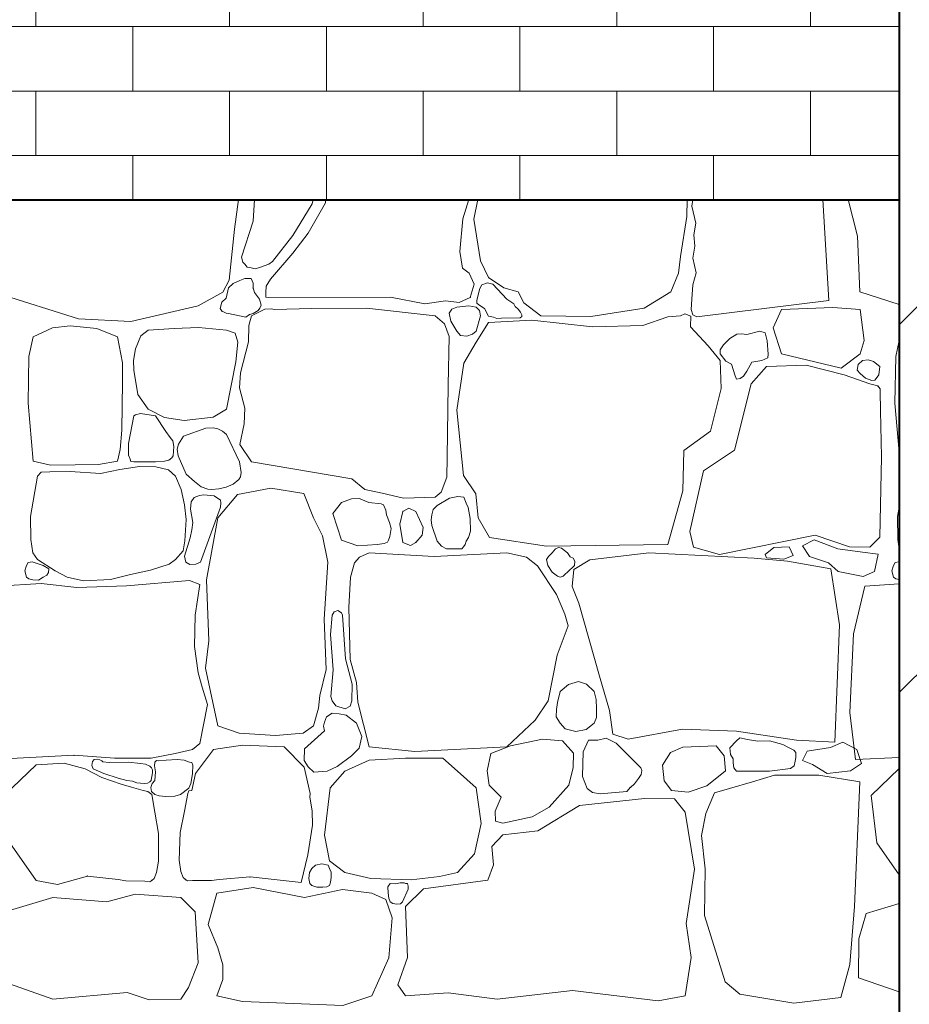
# Model space of a CAD drawing. Header units: centimetres. Extents: x 13236 to 130629, y -361 to 3059.
# Tile 32 of 71: x 76498 to 76590, y 66 to 168. Entities that reach past the tile are written whole.
import ezdxf

# ---------------------------------------------------------------- set-up
doc = ezdxf.new("R2010")
doc.units = ezdxf.units.CM
doc.header["$MEASUREMENT"] = 0
doc.linetypes.add('Wipeout_Contour', pattern=[100, 0, -100])
for name, color, linetype, lineweight in [('0_Nr_pióra__102', 9, 'Continuous', 5), ('0_Nr_pióra__2', 8, 'Continuous', 5), ('_elementy3d_Nr_pióra__102', 9, 'Continuous', 5), ('_elementy3d_Nr_pióra__2', 8, 'Continuous', 5), ('inw_schody zewnętrzne_Nr_pióra__1', 7, 'Continuous', 13), ('inw_schody zewnętrzne_Nr_pióra__27', 7, 'Continuous', 40)]:
    doc.layers.add(name, color=color, linetype=linetype, lineweight=lineweight)
doc.layers.add('_elementy3d', color=7, linetype='Continuous')
doc.layers.add('inw_schody zewnętrzne', color=7, linetype='Continuous')

# ---------------------------------------------------------------- blocks, each defined once
blk = doc.blocks.new('*X471', base_point=(73973.14, 422.67))
at = {"layer": '_elementy3d_Nr_pióra__102', "linetype": 'Continuous'}
for p, q in [((76520.64, 149.8), (76520.22, 146.7)), ((76522.28, 149.8), (76522.16, 147.54)), ((76526.27, 146.06), (76528.28, 149.35)), ((76529.66, 149.45), (76527.86, 146.28)), ((76528.28, 149.35), (76528.37, 149.8)), ((76529.68, 149.8), (76529.66, 149.45)), ((76543.91, 147.79), (76544.56, 149.8)), ((76545.49, 149.8), (76545.05, 147.74)), ((76567.16, 148.01), (76567.21, 149.8)), ((76567.81, 149.8), (76567.7, 149.09)), ((76581.91, 139.3), (76581.28, 149.8)), ((76584.9, 145.99), (76583.94, 149.8)), ((76567.7, 149.09), (76568.1, 147.34)), ((76522.16, 147.54), (76520.96, 143.8)), ((76543.61, 144.4), (76543.91, 147.79)), ((76545.05, 147.74), (76545.74, 143.41)), ((76566.52, 143.88), (76567.16, 148.01)), ((76568.1, 147.34), (76567.91, 146.13)), ((76520.22, 146.7), (76519.66, 141.4)), ((76527.86, 146.28), (76526.27, 144.2)), ((76524.17, 143.36), (76526.27, 146.06)), ((76567.91, 146.13), (76568.02, 144.94)), ((76585.13, 140.19), (76584.9, 145.99)), ((76526.27, 144.2), (76523.97, 141.53)), ((76543.88, 142.66), (76543.61, 144.4)), ((76568.02, 144.94), (76567.8, 143.7)), ((76520.96, 143.8), (76521.09, 143.27)), ((76521.09, 143.27), (76521.29, 143.06)), ((76523.78, 143.08), (76524.17, 143.36)), ((76545.74, 143.41), (76546.58, 141.67)), ((76566.32, 142.14), (76566.52, 143.88)), ((76567.8, 143.7), (76568.13, 142.18)), ((76521.29, 143.06), (76521.52, 142.76)), ((76521.52, 142.76), (76521.8, 142.71)), ((76521.8, 142.71), (76522.35, 142.6)), ((76522.35, 142.6), (76522.8, 142.74)), ((76522.8, 142.74), (76523.78, 143.08)), ((76544.58, 142.12), (76543.88, 142.66)), ((76545.1, 140.98), (76544.58, 142.12)), ((76565.53, 140.21), (76566.32, 142.14)), ((76568.13, 142.18), (76567.79, 140.94)), ((76519.66, 141.4), (76518.99, 140.16)), ((76520.78, 141.36), (76520.07, 141.05)), ((76521.3, 141.59), (76520.78, 141.36)), ((76521.96, 141.57), (76521.3, 141.59)), ((76522.17, 141.09), (76521.96, 141.57)), ((76522.14, 140.61), (76522.17, 141.09)), ((76523.97, 141.53), (76523.52, 140.77)), ((76546.5, 141.14), (76545.9, 140.93)), ((76547.02, 140.98), (76546.5, 141.14)), ((76546.58, 141.67), (76548.19, 140.61)), ((76504.03, 137.39), (76495.13, 140.19)), ((76518.99, 140.16), (76516.43, 138.75)), ((76519.6, 140.61), (76519.36, 139.53)), ((76520.07, 141.05), (76519.6, 140.61)), ((76522.31, 140.12), (76522.14, 140.61)), ((76522.83, 139.42), (76522.31, 140.12)), ((76523.47, 140.14), (76523.46, 139.66)), ((76523.52, 140.77), (76523.47, 140.14)), ((76544.7, 139.62), (76545.1, 140.98)), ((76545.67, 140.56), (76545.36, 139.32)), ((76545.9, 140.93), (76545.67, 140.56)), ((76548.48, 139.45), (76547.02, 140.98)), ((76548.19, 140.61), (76549.68, 140.21)), ((76549.68, 140.21), (76550.25, 139.05)), ((76562.75, 138.5), (76565.53, 140.21)), ((76567.79, 140.94), (76567.68, 139.43)), ((76589.22, 138.9), (76585.13, 140.19)), ((76518.89, 139.14), (76518.74, 138.48)), ((76519.36, 139.53), (76518.89, 139.14)), ((76522.98, 138.8), (76522.83, 139.42)), ((76523.46, 139.66), (76523.72, 139.62)), ((76523.72, 139.62), (76536.4, 139.64)), ((76536.4, 139.64), (76539.99, 138.95)), ((76539.99, 138.95), (76542.12, 139.25)), ((76542.12, 139.25), (76543.53, 139.1)), ((76543.53, 139.1), (76544.7, 139.62)), ((76545.36, 139.32), (76545.38, 139.02)), ((76548.79, 139.22), (76548.48, 139.45)), ((76549.22, 138.95), (76548.79, 139.22)), ((76550.25, 139.05), (76552.01, 137.69)), ((76567.68, 139.43), (76567.63, 138.36)), ((76568.23, 137.59), (76581.91, 139.3)), ((76516.43, 138.75), (76509.45, 137.13)), ((76518.74, 138.48), (76518.94, 138.16)), ((76518.94, 138.16), (76519.07, 138.12)), ((76519.07, 138.12), (76519.34, 137.98)), ((76523.35, 138.4), (76521.99, 137.71)), ((76522.14, 137.96), (76522.69, 138.26)), ((76522.69, 138.26), (76522.86, 138.51)), ((76522.86, 138.51), (76522.98, 138.8)), ((76524.04, 138.44), (76523.35, 138.4)), ((76524.36, 138.38), (76524.04, 138.44)), ((76528.2, 138.48), (76524.36, 138.38)), ((76533.93, 138.5), (76528.2, 138.48)), ((76541.06, 137.71), (76533.93, 138.5)), ((76542.77, 138.4), (76542.5, 138)), ((76542.5, 138), (76542.67, 137.15)), ((76543.29, 138.6), (76542.77, 138.4)), ((76544.55, 138.73), (76543.29, 138.6)), ((76545.29, 138.6), (76544.55, 138.73)), ((76545.65, 138.26), (76545.29, 138.6)), ((76545.38, 139.02), (76545.57, 138.85)), ((76545.57, 138.85), (76546.18, 138.48)), ((76545.75, 137.72), (76545.65, 138.26)), ((76546.18, 138.48), (76546.57, 137.68)), ((76549.37, 138.67), (76549.22, 138.95)), ((76549.68, 138.41), (76549.37, 138.67)), ((76549.9, 138.09), (76549.68, 138.41)), ((76550.03, 137.82), (76549.9, 138.09)), ((76557.21, 137.64), (76562.75, 138.5)), ((76567.63, 138.36), (76567.8, 137.8)), ((76577, 138.36), (76576.14, 136.46)), ((76582.33, 138.56), (76577, 138.36)), ((76585.17, 138.36), (76582.33, 138.56)), ((76585.57, 135.14), (76585.17, 138.36)), ((76509.45, 137.13), (76504.03, 137.39)), ((76519.34, 137.98), (76519.6, 137.96)), ((76519.6, 137.96), (76521.38, 137.56)), ((76521.38, 137.56), (76521.78, 137.85)), ((76521.99, 137.71), (76521.7, 136.72)), ((76521.78, 137.85), (76522.14, 137.96)), ((76542.01, 136.87), (76541.06, 137.71)), ((76542.67, 137.15), (76543.29, 136.13)), ((76545.29, 136.13), (76545.75, 137.72)), ((76546.58, 137.02), (76545.29, 134.96)), ((76546.57, 137.68), (76547.12, 137.56)), ((76551.09, 137.27), (76546.58, 137.02)), ((76547.12, 137.56), (76547.46, 137.43)), ((76547.46, 137.43), (76547.95, 137.46)), ((76547.95, 137.46), (76549.89, 137.51)), ((76549.89, 137.51), (76550.03, 137.63)), ((76550.03, 137.63), (76550.03, 137.82)), ((76557.38, 136.55), (76551.09, 137.27)), ((76552.01, 137.69), (76557.21, 137.64)), ((76565.21, 137.61), (76562.61, 136.72)), ((76566.51, 137.7), (76565.21, 137.61)), ((76566.96, 137.93), (76566.51, 137.7)), ((76567.59, 137.66), (76566.96, 137.93)), ((76567.56, 136.55), (76567.59, 137.66)), ((76567.8, 137.8), (76568.23, 137.59)), ((76501.34, 136.46), (76499.3, 135.51)), ((76503.16, 136.67), (76501.34, 136.46)), ((76505.94, 136.4), (76503.16, 136.67)), ((76508.08, 135.51), (76505.94, 136.4)), ((76511.25, 136.22), (76510.51, 135.63)), ((76513.95, 136.4), (76511.25, 136.22)), ((76516.47, 136.48), (76513.95, 136.4)), ((76519.4, 136.22), (76516.47, 136.48)), ((76520.27, 135.9), (76519.4, 136.22)), ((76521.7, 136.72), (76521.67, 135)), ((76542.52, 135.57), (76542.01, 136.87)), ((76543.29, 136.13), (76543.69, 135.66)), ((76544.94, 135.79), (76545.29, 136.13)), ((76562.61, 136.72), (76557.38, 136.55)), ((76569.39, 134.59), (76567.56, 136.55)), ((76574.75, 136.13), (76573.41, 135.78)), ((76575.31, 135.94), (76574.75, 136.13)), ((76576.14, 136.46), (76577, 133.76)), ((76499.3, 135.51), (76498.87, 133.49)), ((76508.6, 132.83), (76508.08, 135.51)), ((76510.51, 135.63), (76509.95, 134.27)), ((76520.58, 134.97), (76520.27, 135.9)), ((76520.34, 132.92), (76520.58, 134.97)), ((76521.67, 135), (76520.85, 131.79)), ((76542.39, 130.52), (76542.52, 135.57)), ((76543.69, 135.66), (76544.34, 135.59)), ((76545.29, 134.96), (76544.01, 132.78)), ((76544.34, 135.59), (76544.94, 135.79)), ((76571.65, 135.36), (76570.98, 134.69)), ((76572.38, 135.82), (76571.65, 135.36)), ((76572.84, 135.83), (76572.38, 135.82)), ((76573.41, 135.78), (76572.84, 135.83)), ((76575.53, 135.1), (76575.31, 135.94)), ((76575.62, 133.74), (76575.53, 135.1)), ((76585.17, 133.76), (76585.57, 135.14)), ((76589.22, 135.13), (76588.87, 133.49)), ((76509.95, 134.27), (76509.74, 133.06)), ((76570.63, 133.08), (76569.39, 134.59)), ((76570.98, 134.69), (76570.63, 134.18)), ((76570.63, 134.18), (76570.63, 133.76)), ((76498.87, 133.49), (76498.78, 128.64)), ((76509.74, 133.06), (76509.77, 132.05)), ((76519.4, 128.02), (76520.34, 132.92)), ((76570.63, 133.76), (76571.22, 133)), ((76570.73, 130.18), (76570.63, 133.08)), ((76571.22, 133), (76571.82, 132.7)), ((76573.41, 131.96), (76573.91, 132.89)), ((76573.91, 132.89), (76574.97, 133.07)), ((76574.97, 133.07), (76575.59, 133.33)), ((76575.59, 133.33), (76575.62, 133.74)), ((76577, 133.76), (76583.19, 132.29)), ((76583.19, 132.29), (76585.17, 133.76)), ((76584.96, 132.67), (76585.4, 133.07)), ((76585.4, 133.07), (76586, 133.14)), ((76586, 133.14), (76586.55, 132.95)), ((76586.55, 132.95), (76587.22, 132.44)), ((76588.87, 133.49), (76588.78, 128.64)), ((76508.58, 130.85), (76508.6, 132.83)), ((76509.77, 132.05), (76510.17, 129.53)), ((76544.01, 132.78), (76543.29, 127.9)), ((76571.82, 132.7), (76572.19, 131.47)), ((76573.06, 131.46), (76573.41, 131.96)), ((76575.44, 132.44), (76573.85, 130.65)), ((76579.55, 132.58), (76575.44, 132.44)), ((76583.51, 131.57), (76579.55, 132.58)), ((76584.86, 132.08), (76584.96, 132.67)), ((76585.17, 131.71), (76584.86, 132.08)), ((76587.22, 132.44), (76587.1, 131.58)), ((76508.51, 125.83), (76508.58, 130.85)), ((76520.85, 131.79), (76520.75, 130.23)), ((76572.19, 131.47), (76572.33, 131.14)), ((76572.33, 131.14), (76572.72, 131.19)), ((76572.72, 131.19), (76573.06, 131.46)), ((76586.19, 130.65), (76583.51, 131.57)), ((76585.72, 131.24), (76585.17, 131.71)), ((76586.39, 131), (76585.72, 131.24)), ((76586.69, 131.04), (76586.39, 131)), ((76586.85, 131.21), (76586.69, 131.04)), ((76587.1, 131.58), (76586.85, 131.21)), ((76520.75, 130.23), (76521.29, 128.13)), ((76542.31, 122.99), (76542.39, 130.52)), ((76569.62, 125.75), (76570.73, 130.18)), ((76573.85, 130.65), (76572.12, 123.77)), ((76586.99, 130.43), (76586.19, 130.65)), ((76587.24, 130.12), (76586.99, 130.43)), ((76587.25, 129.88), (76587.24, 130.12)), ((76587.28, 127.85), (76587.25, 129.88)), ((76510.17, 129.53), (76511.25, 128.02)), ((76498.78, 128.64), (76499.3, 122.62)), ((76511.25, 128.02), (76512.94, 127.16)), ((76517.99, 127.19), (76519.4, 128.02)), ((76521.29, 128.13), (76521.21, 126.49)), ((76543.29, 127.9), (76543.98, 121.14)), ((76587.37, 123.07), (76587.28, 127.85)), ((76588.78, 128.64), (76589.22, 123.55)), ((76509.77, 127.31), (76509.23, 124.47)), ((76509.95, 127.43), (76509.77, 127.31)), ((76510.47, 127.58), (76509.95, 127.43)), ((76512.03, 127.31), (76510.47, 127.58)), ((76513.09, 125.7), (76512.03, 127.31)), ((76512.94, 127.16), (76514.99, 126.84)), ((76514.99, 126.84), (76517.99, 127.19)), ((76508.36, 123.83), (76508.51, 125.83)), ((76517.23, 126.05), (76514.93, 125.2)), ((76517.99, 126.08), (76517.23, 126.05)), ((76518.47, 125.96), (76517.99, 126.08)), ((76518.97, 125.74), (76518.47, 125.96)), ((76519.39, 125.4), (76518.97, 125.74)), ((76521.21, 126.49), (76520.77, 124.34)), ((76566.87, 123.72), (76569.62, 125.75)), ((76513.55, 125.06), (76513.09, 125.7)), ((76513.82, 124.74), (76513.55, 125.06)), ((76513.91, 124.14), (76513.82, 124.74)), ((76514.93, 125.2), (76514.4, 124.39)), ((76520.74, 122.54), (76519.39, 125.4)), ((76508.08, 122.62), (76508.36, 123.83)), ((76509.23, 124.47), (76509.22, 123.25)), ((76513.84, 123.16), (76513.91, 124.14)), ((76514.4, 124.39), (76514.27, 123.85)), ((76514.27, 123.85), (76514.37, 123.18)), ((76520.77, 124.34), (76521.99, 122.55)), ((76566.77, 119.53), (76566.87, 123.72)), ((76572.12, 123.77), (76568.9, 121.61)), ((76509.22, 123.25), (76509.37, 122.83)), ((76509.37, 122.83), (76509.47, 122.59)), ((76512.96, 122.62), (76513.39, 122.73)), ((76513.39, 122.73), (76513.72, 122.96)), ((76513.72, 122.96), (76513.84, 123.16)), ((76514.37, 123.18), (76515.2, 121.27)), ((76542.27, 120.97), (76542.31, 122.99)), ((76587.23, 114.73), (76587.37, 123.07)), ((76499.3, 122.62), (76501.13, 122.21)), ((76501.13, 122.21), (76503.67, 122.25)), ((76503.67, 122.25), (76506.09, 122.26)), ((76506.09, 122.26), (76508.08, 122.62)), ((76508.32, 121.77), (76506.32, 121.33)), ((76510.35, 122.06), (76508.32, 121.77)), ((76509.47, 122.59), (76509.77, 122.54)), ((76509.77, 122.54), (76512.03, 122.54)), ((76512.06, 122.03), (76510.35, 122.06)), ((76512.03, 122.54), (76512.96, 122.62)), ((76513.38, 121.73), (76512.06, 122.03)), ((76514.09, 121.05), (76513.38, 121.73)), ((76520.91, 121.45), (76520.74, 122.54)), ((76521.99, 122.55), (76532.39, 120.78)), ((76499.78, 121.05), (76499.05, 116.87)), ((76500.15, 121.47), (76499.78, 121.05)), ((76501.05, 121.5), (76500.15, 121.47)), ((76503.14, 121.53), (76501.05, 121.5)), ((76506.32, 121.33), (76503.14, 121.53)), ((76514.68, 119.69), (76514.09, 121.05)), ((76515.2, 121.27), (76516.08, 120.5)), ((76520.07, 120.23), (76520.67, 120.72)), ((76520.67, 120.72), (76520.85, 120.98)), ((76520.85, 120.98), (76520.91, 121.45)), ((76532.39, 120.78), (76533.76, 119.69)), ((76541.66, 119.4), (76542.27, 120.97)), ((76543.98, 121.14), (76545.27, 119.23)), ((76568.9, 121.61), (76567.49, 115.3)), ((76515.02, 118.08), (76514.68, 119.69)), ((76516.08, 120.5), (76516.77, 119.96)), ((76516.77, 119.96), (76517.46, 119.71)), ((76517.46, 119.71), (76517.88, 119.68)), ((76517.88, 119.68), (76518.6, 119.74)), ((76518.6, 119.74), (76519.36, 119.92)), ((76519.36, 119.92), (76520.07, 120.23)), ((76523.99, 119.8), (76520.53, 119.16)), ((76527.41, 119.26), (76523.99, 119.8)), ((76533.76, 119.69), (76535.54, 119.28)), ((76516.04, 118.85), (76515.73, 118.41)), ((76516.57, 119.06), (76516.04, 118.85)), ((76517.04, 119.12), (76516.57, 119.06)), ((76518.1, 119.01), (76517.04, 119.12)), ((76518.78, 118.56), (76518.1, 119.01)), ((76520.53, 119.16), (76518.47, 116.73)), ((76528.43, 116.73), (76527.41, 119.26)), ((76532.38, 118.7), (76531.32, 118.34)), ((76533.18, 118.76), (76532.38, 118.7)), ((76533.35, 118.69), (76533.18, 118.76)), ((76534.15, 118.34), (76533.35, 118.69)), ((76535.54, 119.28), (76537.75, 118.78)), ((76537.75, 118.78), (76541.06, 118.89)), ((76541.06, 118.89), (76541.66, 119.4)), ((76542.53, 118.77), (76541.26, 118.02)), ((76543.4, 118.96), (76542.53, 118.77)), ((76544.02, 118.88), (76543.4, 118.96)), ((76544.28, 118.27), (76544.02, 118.88)), ((76545.27, 119.23), (76545.52, 116.73)), ((76565.21, 113.98), (76566.77, 119.53)), ((76515.21, 116.56), (76515.02, 118.08)), ((76515.73, 118.41), (76515.66, 117.65)), ((76515.66, 117.65), (76515.89, 116.25)), ((76516.69, 112.15), (76518.76, 117.85)), ((76518.76, 117.85), (76518.8, 118.28)), ((76518.8, 118.28), (76518.78, 118.56)), ((76531.32, 118.34), (76530.41, 117.18)), ((76535.44, 118.19), (76534.15, 118.34)), ((76535.68, 118.07), (76535.44, 118.19)), ((76535.92, 117.52), (76535.68, 118.07)), ((76538.32, 117.73), (76537.71, 117.4)), ((76539.03, 117.4), (76538.32, 117.73)), ((76540.85, 117.59), (76540.69, 117.06)), ((76541.26, 118.02), (76540.85, 117.59)), ((76544.46, 117.8), (76544.28, 118.27)), ((76544.67, 116.67), (76544.46, 117.8)), ((76589.22, 117.86), (76589.05, 116.87)), ((76499.05, 116.87), (76499.08, 114.49)), ((76515.05, 114.35), (76515.21, 116.56)), ((76518.47, 116.73), (76517.31, 110.29)), ((76529.34, 114.87), (76528.43, 116.73)), ((76530.41, 117.18), (76531.32, 114.4)), ((76536.01, 117.05), (76535.92, 117.52)), ((76536.32, 116.24), (76536.01, 117.05)), ((76537.71, 117.4), (76537.39, 116.09)), ((76539.82, 115.72), (76539.03, 117.4)), ((76540.69, 117.06), (76540.62, 116.53)), ((76544.72, 115.34), (76544.67, 116.67)), ((76545.52, 116.73), (76546.68, 114.7)), ((76589.05, 116.87), (76589.08, 114.49)), ((76515.89, 116.25), (76515.78, 115.5)), ((76536.48, 115.64), (76536.32, 116.24)), ((76536.35, 114.8), (76536.48, 115.64)), ((76537.39, 116.09), (76537.71, 114.18)), ((76539.7, 114.92), (76539.82, 115.72)), ((76540.62, 116.53), (76540.71, 115.94)), ((76540.71, 115.94), (76541.26, 114.31)), ((76499.08, 114.49), (76499.28, 113.09)), ((76515.62, 114.65), (76515.01, 112.76)), ((76515.78, 115.5), (76515.62, 114.65)), ((76529.91, 112.15), (76529.34, 114.87)), ((76536.2, 114.4), (76536.35, 114.8)), ((76539.03, 114.18), (76539.7, 114.92)), ((76544.28, 114.31), (76544.5, 114.69)), ((76544.5, 114.69), (76544.72, 115.34)), ((76546.68, 114.7), (76552.6, 113.79)), ((76567.49, 115.3), (76567.86, 113.69)), ((76570.58, 112.94), (76580.49, 114.92)), ((76580.49, 114.92), (76584.06, 113.74)), ((76586.19, 113.69), (76587.23, 114.73)), ((76589.08, 114.49), (76589.22, 113.51)), ((76514.89, 113.3), (76515.05, 114.35)), ((76531.32, 114.4), (76533.01, 113.83)), ((76533.01, 113.83), (76535.04, 113.96)), ((76535.04, 113.96), (76535.75, 114.08)), ((76535.75, 114.08), (76536.1, 114.22)), ((76536.1, 114.22), (76536.2, 114.4)), ((76537.71, 114.18), (76538.5, 113.85)), ((76538.5, 113.85), (76539.03, 114.18)), ((76541.26, 114.31), (76541.72, 113.81)), ((76541.72, 113.81), (76542.24, 113.52)), ((76542.24, 113.52), (76542.99, 113.52)), ((76542.99, 113.52), (76543.81, 113.53)), ((76543.81, 113.53), (76543.98, 113.74)), ((76543.98, 113.74), (76544.15, 113.97)), ((76544.15, 113.97), (76544.28, 114.31)), ((76552.6, 113.79), (76565.21, 113.98)), ((76553.53, 113.52), (76553.19, 113.09)), ((76553.84, 113.65), (76553.53, 113.52)), ((76554.16, 113.59), (76553.84, 113.65)), ((76554.8, 113.09), (76554.16, 113.59)), ((76567.86, 113.69), (76570.58, 112.94)), ((76575.31, 112.92), (76576.22, 113.66)), ((76576.22, 113.66), (76577.81, 113.71)), ((76577.81, 113.71), (76578.22, 112.83)), ((76580.4, 114.45), (76579.19, 113.83)), ((76579.19, 113.83), (76579.9, 112.71)), ((76582.87, 113.51), (76580.4, 114.45)), ((76585.4, 113.16), (76582.87, 113.51)), ((76584.06, 113.74), (76586.19, 113.69)), ((76499.28, 113.09), (76499.78, 112.4)), ((76514.09, 112.4), (76514.89, 113.3)), ((76515.01, 112.76), (76515.15, 112.12)), ((76533.21, 112.65), (76532.69, 112.05)), ((76534.2, 113.09), (76533.21, 112.65)), ((76540.93, 112.72), (76534.2, 113.09)), ((76548.48, 113.09), (76540.93, 112.72)), ((76550.54, 112.65), (76548.48, 113.09)), ((76551.68, 111.75), (76550.54, 112.65)), ((76552.83, 112.72), (76552.62, 112.4)), ((76553.19, 113.09), (76552.83, 112.72)), ((76555.08, 112.7), (76554.8, 113.09)), ((76555.37, 112.55), (76555.08, 112.7)), ((76555.56, 112.23), (76555.37, 112.55)), ((76563.23, 113.09), (76557.11, 112.37)), ((76574.15, 112.55), (76563.23, 113.09)), ((76577.64, 112.22), (76574.15, 112.55)), ((76575.45, 112.6), (76575.31, 112.92)), ((76577.25, 112.45), (76575.45, 112.6)), ((76578.22, 112.83), (76577.25, 112.45)), ((76579.9, 112.71), (76581.87, 112.07)), ((76587.05, 112.98), (76585.4, 113.16)), ((76586.67, 111.18), (76587.05, 112.98)), ((76498.62, 111.79), (76498.46, 111.24)), ((76498.79, 112.1), (76498.62, 111.79)), ((76499.2, 112.16), (76498.79, 112.1)), ((76500.37, 111.79), (76499.2, 112.16)), ((76499.78, 112.4), (76501.61, 111.25)), ((76500.93, 111.43), (76500.37, 111.79)), ((76500.9, 111.06), (76500.93, 111.43)), ((76511.48, 111.3), (76513.43, 111.93)), ((76513.43, 111.93), (76514.09, 112.4)), ((76515.15, 112.12), (76515.57, 111.9)), ((76515.57, 111.9), (76516.19, 111.93)), ((76516.19, 111.93), (76516.69, 112.15)), ((76529.54, 106.23), (76529.91, 112.15)), ((76532.69, 112.05), (76532.27, 110.57)), ((76553.64, 108.76), (76551.68, 111.75)), ((76552.62, 112.4), (76552.74, 111.77)), ((76552.74, 111.77), (76553.19, 111.11)), ((76554.8, 111.11), (76555.51, 111.8)), ((76557.11, 112.37), (76555.45, 111.38)), ((76555.51, 111.8), (76555.56, 112.23)), ((76582.12, 111.44), (76577.64, 112.22)), ((76581.87, 112.07), (76582.9, 111.18)), ((76583.01, 105.61), (76582.12, 111.44)), ((76588.62, 111.79), (76588.46, 111.24)), ((76588.79, 112.1), (76588.62, 111.79)), ((76589.2, 112.16), (76588.79, 112.1)), ((76589.22, 112.15), (76589.2, 112.16)), ((76498.46, 111.24), (76498.62, 110.58)), ((76498.62, 110.58), (76498.87, 110.4)), ((76498.87, 110.4), (76499.27, 110.31)), ((76499.86, 110.28), (76500.37, 110.58)), ((76500.37, 110.58), (76500.74, 110.79)), ((76500.74, 110.79), (76500.9, 111.06)), ((76501.61, 111.25), (76502.84, 110.58)), ((76502.84, 110.58), (76504.54, 110.18)), ((76507.33, 110.34), (76509.43, 110.85)), ((76509.43, 110.85), (76511.48, 111.3)), ((76532.27, 110.57), (76532.09, 107.44)), ((76553.19, 111.11), (76553.75, 110.67)), ((76553.75, 110.67), (76554.04, 110.59)), ((76554.04, 110.59), (76554.33, 110.67)), ((76554.33, 110.67), (76554.54, 110.88)), ((76554.54, 110.88), (76554.8, 111.11)), ((76555.45, 111.38), (76555.27, 109.62)), ((76582.9, 111.18), (76585.49, 110.65)), ((76585.49, 110.65), (76586.67, 111.18)), ((76588.46, 111.24), (76588.62, 110.58)), ((76588.62, 110.58), (76588.87, 110.4)), ((76588.87, 110.4), (76589.22, 110.32)), ((76500.13, 109.93), (76495.65, 109.65)), ((76499.27, 110.31), (76499.86, 110.28)), ((76503.86, 109.51), (76500.13, 109.93)), ((76509.01, 109.68), (76503.86, 109.51)), ((76504.54, 110.18), (76507.33, 110.34)), ((76515.53, 110.24), (76509.01, 109.68)), ((76516.62, 109.83), (76515.53, 110.24)), ((76516.12, 106.62), (76516.62, 109.83)), ((76517.31, 110.29), (76517.55, 103.98)), ((76555.27, 109.62), (76555.98, 107.87)), ((76585.65, 109.65), (76584.48, 104.68)), ((76589.22, 109.87), (76585.65, 109.65)), ((76554.51, 106.73), (76553.64, 108.76)), ((76532.09, 107.44), (76532.22, 102.02)), ((76555.98, 107.87), (76558.12, 100.29)), ((76516.07, 103.37), (76516.12, 106.62)), ((76530.36, 106.62), (76530.18, 104.61)), ((76530.55, 106.98), (76530.36, 106.62)), ((76530.94, 107.12), (76530.55, 106.98)), ((76531.32, 106.87), (76530.94, 107.12)), ((76531.42, 106.62), (76531.32, 106.87)), ((76531.74, 102.08), (76531.42, 106.62)), ((76554.85, 105.54), (76554.51, 106.73)), ((76529.74, 100.98), (76529.54, 106.23)), ((76553.71, 102.49), (76554.85, 105.54)), ((76582.54, 93.45), (76583.01, 105.61)), ((76530.18, 104.61), (76530.45, 100.96)), ((76584.48, 104.68), (76584.09, 96.54)), ((76516.45, 100.65), (76516.07, 103.37)), ((76517.55, 103.98), (76517.21, 101.13)), ((76552.77, 97.74), (76553.71, 102.49)), ((76532.42, 99.48), (76531.74, 102.08)), ((76532.22, 102.02), (76532.88, 99.64)), ((76516.87, 99.14), (76516.45, 100.65)), ((76517.21, 101.13), (76518.47, 95.13)), ((76529.07, 98.28), (76529.74, 100.98)), ((76530.45, 100.96), (76530.23, 98.2)), ((76558.12, 100.29), (76559.16, 96.72)), ((76532.4, 97.74), (76532.42, 99.48)), ((76532.88, 99.64), (76533.01, 97.59)), ((76554.9, 99.44), (76554.02, 98.72)), ((76555.92, 99.73), (76554.9, 99.44)), ((76556.75, 99.48), (76555.92, 99.73)), ((76557.55, 98.72), (76556.75, 99.48)), ((76517.4, 97.34), (76516.87, 99.14)), ((76528.95, 96.99), (76529.07, 98.28)), ((76530.23, 98.2), (76530.36, 97.74)), ((76554.02, 98.72), (76553.74, 97.55)), ((76557.78, 97.86), (76557.55, 98.72)), ((76516.62, 93.3), (76517.4, 97.34)), ((76530.36, 97.74), (76530.73, 97.22)), ((76530.73, 97.22), (76531.72, 96.91)), ((76531.72, 96.91), (76532.23, 97.18)), ((76532.23, 97.18), (76532.4, 97.74)), ((76533.01, 97.59), (76534.2, 92.96)), ((76551.44, 95.73), (76552.77, 97.74)), ((76553.74, 97.55), (76553.63, 96.83)), ((76557.8, 96.92), (76557.78, 97.86)), ((76528.43, 95.13), (76528.95, 96.99)), ((76530.36, 96.46), (76529.76, 96.07)), ((76531.1, 96.37), (76530.36, 96.46)), ((76531.8, 96.26), (76531.1, 96.37)), ((76532.9, 95.43), (76531.8, 96.26)), ((76553.63, 96.83), (76553.62, 96.08)), ((76557.81, 96.02), (76557.8, 96.92)), ((76559.16, 96.72), (76559.51, 94.27)), ((76584.09, 96.54), (76584.69, 91.63)), ((76518.47, 95.13), (76520.7, 94.37)), ((76527.34, 94.37), (76528.43, 95.13)), ((76529.57, 95.53), (76529.44, 95.11)), ((76529.44, 95.11), (76529.57, 94.61)), ((76529.76, 96.07), (76529.57, 95.53)), ((76533.44, 94.03), (76532.9, 95.43)), ((76548.48, 92.96), (76551.44, 95.73)), ((76553.62, 96.08), (76554.02, 95.41)), ((76554.02, 95.41), (76554.55, 94.84)), ((76556.73, 94.77), (76557.55, 95.41)), ((76557.55, 95.41), (76557.81, 96.02)), ((76520.7, 94.37), (76524.46, 94.14)), ((76524.46, 94.14), (76527.34, 94.37)), ((76529.57, 94.61), (76527.5, 92.77)), ((76554.55, 94.84), (76555.66, 94.57)), ((76555.66, 94.57), (76556.73, 94.77)), ((76559.51, 94.27), (76561.07, 93.75)), ((76561.07, 93.75), (76566.72, 94.79)), ((76566.72, 94.79), (76572.34, 94.59)), ((76572.34, 94.59), (76578.56, 93.65)), ((76515.87, 92.7), (76516.62, 93.3)), ((76518.05, 92.68), (76521.05, 93.15)), ((76521.05, 93.15), (76525.36, 92.96)), ((76533.16, 92.82), (76533.44, 94.03)), ((76548.88, 93.08), (76546.83, 92.26)), ((76552.18, 93.77), (76548.88, 93.08)), ((76554.28, 93.6), (76552.18, 93.77)), ((76555.4, 92.31), (76554.28, 93.6)), ((76556.96, 93.67), (76556.4, 92.44)), ((76557.93, 93.64), (76556.96, 93.67)), ((76558.79, 93.86), (76557.93, 93.64)), ((76559.83, 93.35), (76558.79, 93.86)), ((76562.41, 90.78), (76559.83, 93.35)), ((76570.23, 93.08), (76566.77, 92.93)), ((76571.05, 92.01), (76570.23, 93.08)), ((76572.34, 93.57), (76571.65, 92.86)), ((76572.69, 93.91), (76572.34, 93.57)), ((76573.48, 93.73), (76572.69, 93.91)), ((76574.55, 93.55), (76573.48, 93.73)), ((76575.76, 93.57), (76574.55, 93.55)), ((76577.13, 93.21), (76575.76, 93.57)), ((76577.72, 92.89), (76577.13, 93.21)), ((76578.56, 93.65), (76582.54, 93.45)), ((76582.08, 92.88), (76583.38, 93.43)), ((76583.38, 93.43), (76584.83, 92.7)), ((76494.69, 91.63), (76503.56, 92.08)), ((76503.56, 92.08), (76507.77, 91.77)), ((76511.55, 91.77), (76514.05, 92.27)), ((76514.05, 92.27), (76515.87, 92.7)), ((76516.16, 90.21), (76518.05, 92.68)), ((76525.36, 92.96), (76527.45, 90.85)), ((76527.5, 92.77), (76527.44, 91.55)), ((76530.89, 90.92), (76532.36, 92.04)), ((76532.36, 92.04), (76533.16, 92.82)), ((76534.2, 92.96), (76538.93, 92.46)), ((76538.93, 92.46), (76548.48, 92.96)), ((76546.83, 92.26), (76546.46, 90.47)), ((76555.37, 90.83), (76555.4, 92.31)), ((76556.4, 92.44), (76556.36, 89.88)), ((76565.48, 92.39), (76564.65, 91.05)), ((76566.77, 92.93), (76565.48, 92.39)), ((76571.19, 90.46), (76571.05, 92.01)), ((76571.65, 92.86), (76571.71, 92.15)), ((76571.71, 92.15), (76571.99, 91.73)), ((76578.28, 92.61), (76577.72, 92.89)), ((76578.49, 92.38), (76578.28, 92.61)), ((76578.49, 91.87), (76578.49, 92.38)), ((76579.19, 91.55), (76579.66, 92.52)), ((76579.66, 92.52), (76582.08, 92.88)), ((76584.83, 92.7), (76585.3, 91.22)), ((76499.63, 91.09), (76496.3, 87.92)), ((76502.54, 91.25), (76499.63, 91.09)), ((76504.72, 90.66), (76502.54, 91.25)), ((76505.46, 91.43), (76505.4, 91.04)), ((76505.4, 91.04), (76505.56, 90.66)), ((76505.64, 91.63), (76505.46, 91.43)), ((76506, 91.67), (76505.64, 91.63)), ((76506.25, 91.62), (76506, 91.67)), ((76506.45, 91.52), (76506.25, 91.62)), ((76506.56, 91.41), (76506.45, 91.52)), ((76507.2, 91.35), (76506.56, 91.41)), ((76509.19, 91.36), (76507.2, 91.35)), ((76507.77, 91.77), (76511.55, 91.77)), ((76510.47, 91.24), (76509.19, 91.36)), ((76510.97, 91.16), (76510.47, 91.24)), ((76511.43, 90.94), (76510.97, 91.16)), ((76511.94, 91.36), (76511.91, 90.98)), ((76511.91, 90.98), (76512.03, 90.38)), ((76512.12, 91.54), (76511.94, 91.36)), ((76512.34, 91.52), (76512.12, 91.54)), ((76513.14, 91.57), (76512.34, 91.52)), ((76514.26, 91.63), (76513.14, 91.57)), ((76514.99, 91.56), (76514.26, 91.63)), ((76515.53, 91.36), (76514.99, 91.56)), ((76515.78, 91.33), (76515.53, 91.36)), ((76515.9, 91.06), (76515.78, 91.33)), ((76515.86, 90.16), (76515.9, 91.06)), ((76527.44, 91.55), (76527.87, 90.89)), ((76534.2, 91.59), (76531.67, 90.43)), ((76537.96, 91.79), (76534.2, 91.59)), ((76541.83, 91.77), (76537.96, 91.79)), ((76543.36, 90.43), (76541.83, 91.77)), ((76564.65, 91.05), (76564.81, 89.44)), ((76571.99, 91.73), (76571.98, 91.29)), ((76571.98, 91.29), (76572.04, 90.79)), ((76577.93, 90.72), (76578.33, 90.99)), ((76578.33, 90.99), (76578.44, 91.47)), ((76578.44, 91.47), (76578.49, 91.87)), ((76580.24, 91.12), (76579.19, 91.55)), ((76581.76, 90.18), (76580.24, 91.12)), ((76585.3, 91.22), (76584.18, 90.47)), ((76584.69, 91.63), (76589.22, 91.86)), ((76506.44, 89.78), (76504.72, 90.66)), ((76505.56, 90.66), (76506.64, 90.21)), ((76506.64, 90.21), (76508.14, 89.72)), ((76511.61, 90.78), (76511.43, 90.94)), ((76511.72, 90.56), (76511.61, 90.78)), ((76511.61, 89.7), (76511.67, 90.04)), ((76511.67, 90.04), (76511.7, 90.3)), ((76511.7, 90.3), (76511.72, 90.56)), ((76512.03, 90.38), (76511.96, 89.48)), ((76515.7, 89.17), (76515.86, 90.16)), ((76515.78, 88.43), (76516.16, 90.21)), ((76527.45, 90.85), (76528.09, 88.11)), ((76527.87, 90.89), (76528.46, 90.32)), ((76528.46, 90.32), (76529.84, 90.43)), ((76529.84, 90.43), (76530.89, 90.92)), ((76531.67, 90.43), (76530.16, 88.72)), ((76545.29, 88.7), (76543.36, 90.43)), ((76546.46, 90.47), (76546.66, 88.97)), ((76554.94, 88.98), (76555.37, 90.83)), ((76562.16, 89.67), (76562.44, 90.09)), ((76562.5, 90.51), (76562.41, 90.78)), ((76562.44, 90.09), (76562.5, 90.51)), ((76569.27, 88.92), (76571.19, 90.46)), ((76572.04, 90.79), (76572.34, 90.45)), ((76572.34, 90.45), (76575.76, 90.45)), ((76576.28, 90.03), (76574, 89.34)), ((76575.76, 90.45), (76577.93, 90.72)), ((76578.58, 90.03), (76576.28, 90.03)), ((76580.88, 90.03), (76578.58, 90.03)), ((76585.14, 89.33), (76580.88, 90.03)), ((76584.18, 90.47), (76581.76, 90.18)), ((76589.22, 90.7), (76586.3, 87.92)), ((76508.44, 89.09), (76506.44, 89.78)), ((76508.14, 89.72), (76509.05, 89.48)), ((76509.54, 88.76), (76508.44, 89.09)), ((76509.05, 89.48), (76509.62, 89.38)), ((76509.62, 89.38), (76510.08, 89.23)), ((76510.08, 89.23), (76510.83, 89.16)), ((76510.83, 89.16), (76511.17, 89.19)), ((76511.17, 89.19), (76511.43, 89.32)), ((76511.43, 89.32), (76511.55, 89.48)), ((76511.68, 89.14), (76511.52, 88.74)), ((76511.55, 89.48), (76511.61, 89.7)), ((76511.96, 89.48), (76511.68, 89.14)), ((76515.46, 88.67), (76515.7, 89.17)), ((76546.66, 88.97), (76547.89, 87.75)), ((76552.9, 86.71), (76554.94, 88.98)), ((76556.36, 89.88), (76556.82, 88.63)), ((76561.32, 88.74), (76561.74, 89.12)), ((76561.74, 89.12), (76562.16, 89.67)), ((76564.81, 89.44), (76565.6, 88.42)), ((76574, 89.34), (76571.6, 88.65)), ((76584.58, 76.37), (76585.14, 89.33)), ((76510.72, 88.44), (76509.54, 88.76)), ((76511.23, 88.34), (76510.72, 88.44)), ((76511.63, 88.02), (76511.23, 88.34)), ((76511.52, 88.74), (76511.6, 88.32)), ((76511.6, 88.32), (76511.94, 88.02)), ((76511.94, 86.18), (76511.63, 88.02)), ((76511.94, 88.02), (76512.38, 87.89)), ((76514.01, 87.83), (76514.62, 88.02)), ((76514.62, 88.02), (76515.46, 88.67)), ((76515.01, 86.28), (76515.37, 88.11)), ((76515.37, 88.11), (76515.48, 88.4)), ((76515.48, 88.4), (76515.78, 88.43)), ((76528.09, 88.11), (76528.04, 87.74)), ((76530.16, 88.72), (76529.57, 83.79)), ((76545.81, 85), (76545.29, 88.7)), ((76556.82, 88.63), (76557.39, 88.21)), ((76557.39, 88.21), (76558.17, 88.08)), ((76558.17, 88.08), (76560.95, 88.34)), ((76560.95, 88.34), (76561.33, 88.76)), ((76565.6, 88.42), (76567.31, 88.25)), ((76567.31, 88.25), (76569.27, 88.92)), ((76570.06, 88.18), (76569.15, 86.03)), ((76571.6, 88.65), (76570.06, 88.18)), ((76586.3, 87.92), (76586.89, 83.01)), ((76512.38, 87.89), (76513.08, 87.82)), ((76513.08, 87.82), (76514.01, 87.83)), ((76528.04, 87.74), (76528.28, 86.33)), ((76547.89, 87.75), (76547.27, 86.29)), ((76562.78, 87.61), (76556.04, 86.86)), ((76565.88, 87.56), (76562.78, 87.61)), ((76567.01, 86.18), (76565.88, 87.56)), ((76512.34, 83.97), (76511.94, 86.18)), ((76514.56, 84.08), (76515.01, 86.28)), ((76528.28, 86.33), (76528.3, 84.84)), ((76547.27, 86.29), (76547.3, 85.25)), ((76551.11, 85.7), (76552.9, 86.71)), ((76556.04, 86.86), (76551.71, 84.24)), ((76567.98, 80.27), (76567.01, 86.18)), ((76569.15, 86.03), (76568.7, 83.77)), ((76545.14, 81.86), (76545.81, 85)), ((76547.3, 85.25), (76548.09, 85.03)), ((76548.09, 85.03), (76551.11, 85.7)), ((76512.34, 81.08), (76512.34, 83.97)), ((76514.48, 81.2), (76514.56, 84.08)), ((76528.3, 84.84), (76527.84, 81.75)), ((76551.71, 84.24), (76548.09, 83.82)), ((76496.89, 83.01), (76499.63, 79.09)), ((76529.57, 83.79), (76530.09, 81.14)), ((76548.09, 83.82), (76546.93, 82.63)), ((76568.7, 83.77), (76569.09, 80.29)), ((76586.89, 83.01), (76589.22, 79.67)), ((76543.36, 79.93), (76545.14, 81.86)), ((76546.93, 82.63), (76547.1, 80.7)), ((76512.13, 79.92), (76512.34, 81.08)), ((76514.65, 80.03), (76514.48, 81.2)), ((76527.84, 81.75), (76527.13, 78.86)), ((76529.29, 80.83), (76528.62, 80.68)), ((76529.95, 80.68), (76529.29, 80.83)), ((76530.09, 81.14), (76531.67, 79.93)), ((76511.88, 79.29), (76512.13, 79.92)), ((76514.88, 79.39), (76514.65, 80.03)), ((76528, 79.91), (76527.95, 79.28)), ((76528.23, 80.32), (76528, 79.91)), ((76528.62, 80.68), (76528.23, 80.32)), ((76530.09, 80.32), (76529.95, 80.68)), ((76530.24, 79.94), (76530.09, 80.32)), ((76530.26, 79.41), (76530.24, 79.94)), ((76531.67, 79.93), (76534.37, 79.28)), ((76541.5, 79.51), (76543.36, 79.93)), ((76547.1, 80.7), (76546.53, 79.13)), ((76567.11, 74.63), (76567.98, 80.27)), ((76569.09, 80.29), (76569, 75.44)), ((76499.63, 79.09), (76501.85, 78.66)), ((76501.85, 78.66), (76504.94, 79.55)), ((76504.94, 79.55), (76508.13, 79.19)), ((76508.13, 79.19), (76508.93, 79.05)), ((76508.93, 79.05), (76510.92, 79.01)), ((76510.92, 79.01), (76511.43, 78.95)), ((76511.43, 78.95), (76511.63, 79.09)), ((76511.63, 79.09), (76511.88, 79.29)), ((76515.13, 79.18), (76514.88, 79.39)), ((76515.33, 79.05), (76515.13, 79.18)), ((76515.84, 79.09), (76515.33, 79.05)), ((76517.83, 79.07), (76515.84, 79.09)), ((76518.63, 79.2), (76517.83, 79.07)), ((76521.83, 79.46), (76518.63, 79.2)), ((76527.13, 78.86), (76521.83, 79.46)), ((76527.95, 79.28), (76528.04, 78.79)), ((76528.04, 78.79), (76528.23, 78.57)), ((76530.09, 78.57), (76530.18, 78.9)), ((76530.18, 78.9), (76530.26, 79.41)), ((76534.37, 79.28), (76538.56, 79.16)), ((76536.38, 78.79), (76536.15, 78.44)), ((76536.92, 78.74), (76536.38, 78.79)), ((76537.42, 78.85), (76536.92, 78.74)), ((76537.84, 78.84), (76537.42, 78.85)), ((76537.97, 78.79), (76537.84, 78.84)), ((76538.17, 78.76), (76537.97, 78.79)), ((76538.23, 78.51), (76538.17, 78.76)), ((76538.56, 79.16), (76541.5, 79.51)), ((76546.53, 79.13), (76539.84, 78.22)), ((76517.48, 74.5), (76518.4, 77.77)), ((76518.4, 77.77), (76522.14, 78.37)), ((76522.14, 78.37), (76527.49, 77.33)), ((76527.49, 77.33), (76531.42, 78.14)), ((76528.23, 78.57), (76528.76, 78.38)), ((76528.76, 78.38), (76529.39, 78.38)), ((76529.39, 78.38), (76529.79, 78.42)), ((76529.79, 78.42), (76530.09, 78.57)), ((76531.42, 78.14), (76534.47, 77.77)), ((76534.47, 77.77), (76535.93, 77.1)), ((76536.15, 78.44), (76536.18, 77.78)), ((76536.18, 77.78), (76536.23, 77.25)), ((76537.66, 76.88), (76538.24, 78.17)), ((76539.84, 78.22), (76537.96, 76.39)), ((76538.24, 78.17), (76538.23, 78.51)), ((76501.35, 77.33), (76495.8, 75.67)), ((76506.95, 76.86), (76501.35, 77.33)), ((76509.9, 77.67), (76506.95, 76.86)), ((76514.66, 77.33), (76509.9, 77.67)), ((76516.14, 75.84), (76514.66, 77.33)), ((76535.93, 77.1), (76536.58, 75.2)), ((76536.23, 77.25), (76536.38, 76.88)), ((76536.38, 76.88), (76536.65, 76.69)), ((76536.65, 76.69), (76537.06, 76.61)), ((76537.44, 76.66), (76537.66, 76.88)), ((76589.22, 76.69), (76585.8, 75.67)), ((76516.46, 70.52), (76516.14, 75.84)), ((76537.06, 76.61), (76537.44, 76.66)), ((76537.96, 76.39), (76538.19, 71.09)), ((76584.11, 70.35), (76584.58, 76.37)), ((76585.8, 75.67), (76585.05, 73.02)), ((76536.58, 75.2), (76536.25, 71.04)), ((76567.63, 71.09), (76567.11, 74.63)), ((76569, 75.44), (76571.15, 68.58)), ((76518.47, 72.1), (76517.48, 74.5)), ((76585.05, 73.02), (76585, 68.99)), ((76518.99, 70.34), (76518.47, 72.1)), ((76536.25, 71.04), (76534.47, 67.1)), ((76538.19, 71.09), (76537.19, 68.26)), ((76567.01, 67.1), (76567.63, 71.09)), ((76515.45, 67.96), (76516.46, 70.52)), ((76519.01, 68.81), (76518.99, 70.34)), ((76583.17, 66.94), (76584.11, 70.35)), ((76495, 68.99), (76501.35, 66.78)), ((76518.4, 67.1), (76519.01, 68.81)), ((76571.15, 68.58), (76572.69, 67.3)), ((76585, 68.99), (76589.22, 67.52)), ((76514.66, 66.78), (76515.45, 67.96)), ((76537.19, 68.26), (76537.96, 67.1)), ((76547.5, 66.78), (76555.32, 67.67)), ((76555.32, 67.67), (76564.19, 66.6)), ((76501.35, 66.78), (76509.06, 67.44)), ((76509.06, 67.44), (76511.36, 66.7)), ((76511.36, 66.7), (76514.66, 66.78)), ((76521.05, 66.53), (76518.4, 67.1)), ((76525.48, 66.35), (76521.05, 66.53)), ((76534.47, 67.1), (76531.47, 66.11)), ((76537.96, 67.1), (76542.4, 67.42)), ((76542.4, 67.42), (76547.5, 66.78)), ((76564.19, 66.6), (76567.01, 67.1)), ((76572.69, 67.3), (76578.28, 66.35)), ((76578.28, 66.35), (76583.17, 66.94)), ((76531.47, 66.11), (76525.48, 66.35))]:
    blk.add_line(p, q, dxfattribs=at)
for p in [(76522.14, 140.61), (76544.7, 139.62), (76586.99, 130.43), (76537.71, 117.4), (76539.03, 114.18), (76554.8, 111.11), (76503.56, 92.08), (76504.94, 79.55), (76511.63, 79.09), (76511.63, 79.09), (76515.13, 79.18), (76515.13, 79.18), (76521.83, 79.46)]:
    blk.add_point(p, dxfattribs=at)
blk = doc.blocks.new('Wypełnienie_1_4', base_point=(73973.14, 422.67))
at = {"linetype": 'Wipeout_Contour', "ltscale": 915013.973191}
blk.add_wipeout([(75816.73, -35.2), (75816.73, -115.2), (75898.81, -116.62), (76246.84, -127.34), (76589.22, -131.4), (76589.22, 149.8), (76452.22, 149.8), (76452.22, 89.8), (76342.23, 89.8), (76342.23, 20.81), (76233.72, 20.81), (76233.72, -35.2)], dxfattribs=at).dxf.layer = '_elementy3d'
at = {"layer": '_elementy3d_Nr_pióra__2', "linetype": 'Continuous', "flags": 128}
blk.add_lwpolyline([(75816.73, -35.2), (75816.73, -115.2), (75898.81, -116.62), (76246.84, -127.34), (76589.22, -131.4), (76589.22, 149.8), (76452.22, 149.8), (76452.22, 89.8), (76342.23, 89.8), (76342.23, 20.81), (76233.72, 20.81), (76233.72, -35.2)], close=True, dxfattribs=at)
at = {"layer": '_elementy3d_Nr_pióra__102', "linetype": 'Continuous'}
blk.add_blockref('*X471', (73973.14, 422.67), dxfattribs=at)

msp = doc.modelspace()

# ---------------------------------------------------------------- block references
at = {"layer": '_elementy3d_Nr_pióra__102', "linetype": 'Continuous'}
msp.add_blockref('Wypełnienie_1_4', (73973.14, 422.67), dxfattribs=at)

# ---------------------------------------------------------------- next in the draw order: hatches: boundary and pattern name
at = {"layer": '0_Nr_pióra__102', "linetype": 'Continuous'}
h = msp.add_hatch(dxfattribs=at)
h.set_pattern_fill('Cegła___wiązanie_pospoli_00', color=256, style=0, pattern_type=2)
h.set_pattern_definition([(0, (76409.1454, 120.831), (0, 6.7), []), (90, (76409.145, 120.83), (-20.1, 0), [6.7, -6.7]), (90, (76419.195, 127.53), (-20.1, 0), [6.7, -20.1, 6.7, -6.7]), (90, (76414.17, 140.931), (-10.05, 0), [6.7, -33.5])])
h.paths.add_polyline_path([(76228.17, 101.05), (76254.77, 81.9), (76254.77, 20.68), (76256.77, 20.68), (76256.77, 80.5), (76342.23, 20.68), (76342.23, 89.67), (76452.22, 89.67), (76452.22, 149.67), (76589.22, 149.67), (76589.22, 196.06), (76583.25, 196.06), (76583.25, 220.98), (76458.25, 220.98), (76458.25, 197.6), (76452.11, 197.6), (76452.14, 201.33), (76449.1, 201.3), (76449.1, 220.98), (76418.88, 220.98), (76418.86, 201.66), (76415.85, 201.63), (76415.85, 204.85), (76385.25, 204.85), (76385.25, 187.55), (76355.25, 187.55), (76355.25, 170.25), (76325.25, 170.25), (76325.25, 152.95), (76295.25, 152.95), (76295.25, 135.65), (76287.98, 135.65), (76287.98, 117.7), (76284.98, 117.7), (76284.97, 135.65), (76282.44, 135.65), (76282.44, 117.7), (76279.43, 117.7), (76279.43, 135.65), (76265.25, 135.65), (76265.25, 118.35), (76235.25, 118.35), (76235.25, 101.05)])

# ---------------------------------------------------------------- next in the draw order: linework, layer by layer
at = {"layer": '0_Nr_pióra__2', "linetype": 'Continuous', "flags": 128}
msp.add_lwpolyline([(76342.23, 89.67), (76452.22, 89.67), (76452.22, 149.67), (76589.22, 149.67), (76589.22, 196.06)], dxfattribs=at)

# ---------------------------------------------------------------- next in the draw order: wipeouts: each hides what was drawn before it
at = {"linetype": 'Wipeout_Contour', "ltscale": 460047.473606}
msp.add_wipeout([(76818.66, -214.69), (76818.66, 436.31), (76612.88, 436.31), (76612.88, 397.31), (76589.22, 397.61), (76589.22, -214.69)], dxfattribs=at).dxf.layer = 'inw_schody zewnętrzne'

# ---------------------------------------------------------------- next in the draw order: hatches: boundary and pattern name
at = {"layer": 'inw_schody zewnętrzne_Nr_pióra__1', "linetype": 'Continuous'}
h = msp.add_hatch(dxfattribs=at)
h.set_pattern_fill('Bloczki_ceramiczne_0004', color=256, style=0, pattern_type=2)
h.set_pattern_definition([(45, (73973.137, 422.665), (-19.09188, 19.09188), [])])
h.paths.add_polyline_path([(76818.66, -214.69), (76818.66, 436.31), (76612.88, 436.31), (76612.88, 397.31), (76589.22, 397.61), (76589.22, -214.69)])

# ---------------------------------------------------------------- next in the draw order: linework, layer by layer
at = {"layer": 'inw_schody zewnętrzne_Nr_pióra__27', "linetype": 'Continuous'}
msp.add_line((76589.22, 397.31), (76589.22, -214.69), dxfattribs=at)

doc.saveas('drawing.dxf')
